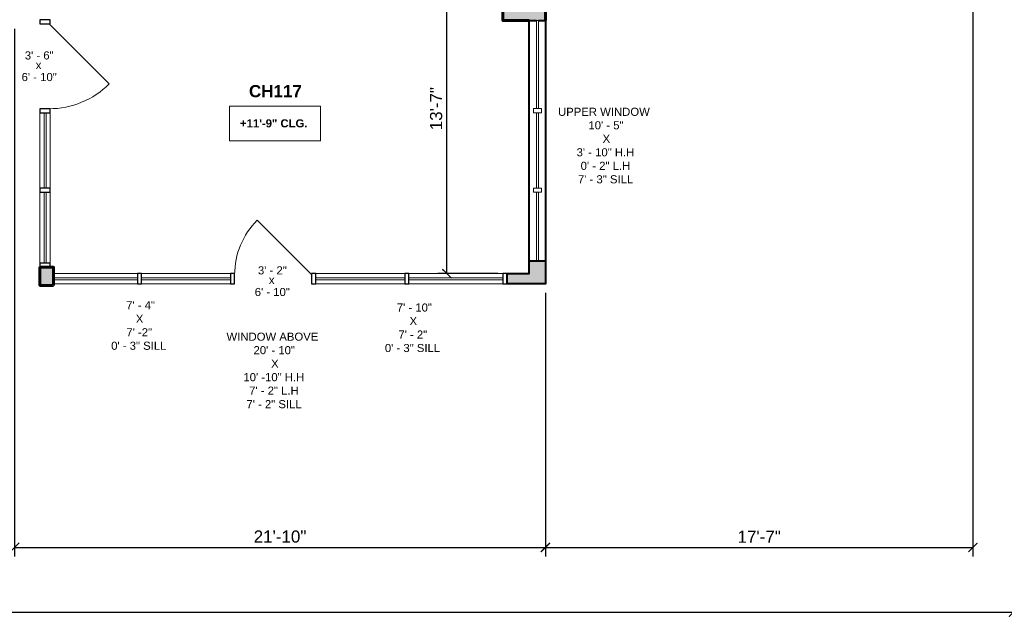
# Model space of a CAD drawing. Header units: inches. Extents: x -2078 to 109126, y -964 to 6385.
# Tile 130 of 256: x 22556 to 23042, y 3383 to 3680. Entities that reach past the tile are written whole.
import ezdxf

# ---------------------------------------------------------------- set-up
doc = ezdxf.new("R2010")
doc.units = ezdxf.units.IN
doc.header["$MEASUREMENT"] = 0
for name, color, linetype, lineweight in [('A-ANNO', 2, 'Continuous', 5), ('A-ANNO-DIMS', 1, 'Continuous', 9), ('A-DETL-THIN', 151, 'Continuous', 9), ('A-DOOR', 1, 'Continuous', 18), ('A-GLAZ-CURT', 52, 'Continuous', 9), ('A-GLAZ-CWMG', 51, 'Continuous', 9), ('A-WALL', 3, 'Continuous', 40)]:
    doc.layers.add(name, color=color, linetype=linetype, lineweight=lineweight)
doc.layers.add('A-HATCH', color=9, linetype='Continuous')
doc.styles.add('Arial_1', font='arial.ttf', dxfattribs={"height": 0.0625})
doc.styles.add('Arial_2', font='arial.ttf', dxfattribs={"height": 3})
doc.styles.add('Arial_B', font='arialbd.ttf', dxfattribs={"height": 4.5})
doc.styles.add('Arial_B_1', font='arialbd.ttf', dxfattribs={"height": 3})
doc.styles.add('JC', font='arial.ttf', dxfattribs={"height": 0.125})
doc.dimstyles.new('JC-DIMS', dxfattribs={"dimtxt": 0.125, "dimasz": 0.09375, "dimexe": 0.09375, "dimexo": 0.09375, "dimgap": 0.046875, "dimtad": 1, "dimdec": 1, "dimzin": 0, "dimdsep": 46, "dimlunit": 4, "dimtxsty": 'JC', "dimblk": 'ARCHTICK', "dimcen": 0.09, "dimclrd": 1, "dimclre": 1, "dimclrt": 256, "dimadec": 0, "dimazin": 0, "dimtfac": 1, "dimtdec": 1, "dimtofl": 0, "dimtmove": 1, "dimatfit": 3, "dimfxl": 1, "dimtolj": 1, "dimtzin": 0, "dimarcsym": 0})

# ---------------------------------------------------------------- blocks, each defined once
blk = doc.blocks.new('M_Door-Curtain-Wall-Single-Glass - M_Door-Curtain-Wall-Single-Glass-1718241-2nd Floor Plan')
at = {"layer": 'A-DOOR', "lineweight": 9}
blk.add_line((21, -2), (-8.7, -31.7), dxfattribs=at)
blk.add_arc((21, -2), 42, 180, 225, dxfattribs=at)
blk = doc.blocks.new('M_Door-Curtain-Wall-Single-Glass - M_Door-Curtain-Wall-Single-Glass-1712458-2nd Floor Plan')
at = {"layer": 'A-DOOR', "lineweight": 9}
blk.add_line((19, 2), (-7.87, 28.87), dxfattribs=at)
blk.add_arc((19, 2), 38, 135, 180, dxfattribs=at)
blk = doc.blocks.new('System Panel - Glazed-1570038-2nd Floor Plan')
at = {"layer": 'A-GLAZ-CURT', "lineweight": 18}
for p, q in [((22, 0.5), (-22, 0.5)), ((-22, 0.5), (-22, -0.5)), ((22, -0.5), (22, 0.5)), ((-22, -0.5), (22, -0.5))]:
    blk.add_line(p, q, dxfattribs=at)
blk = doc.blocks.new('System Panel - Glazed-1660095-2nd Floor Plan')
at = {"layer": 'A-GLAZ-CURT', "lineweight": 18}
for p, q in [((23.22, 0.5), (-23.22, 0.5)), ((-23.22, 0.5), (-23.22, -0.5)), ((23.22, -0.5), (23.22, 0.5)), ((-23.22, -0.5), (23.22, -0.5))]:
    blk.add_line(p, q, dxfattribs=at)
blk = doc.blocks.new('Rectangular Mullion - 2_5_ x 5_ rectangular-1657850-2nd Floor Plan')
at = {"layer": 'A-GLAZ-CWMG'}
for p, q in [((177.74, -551.77), (219.09, -551.77)), ((219.09, -556.77), (177.74, -556.77))]:
    blk.add_line(p, q, dxfattribs=at)
blk = doc.blocks.new('Rectangular Mullion - 2_5_ x 5_ rectangular-1569043-2nd Floor Plan')
at = {"layer": 'A-GLAZ-CWMG'}
for p, q in [((221.09, -551.77), (265.09, -551.77)), ((265.09, -556.77), (221.09, -556.77))]:
    blk.add_line(p, q, dxfattribs=at)
blk = doc.blocks.new('Rectangular Mullion - 2_5_ x 5_ rectangular-1660092-2nd Floor Plan')
at = {"layer": 'A-GLAZ-CWMG'}
for p, q in [((353.09, -551.77), (399.54, -551.77)), ((399.54, -556.77), (353.09, -556.77))]:
    blk.add_line(p, q, dxfattribs=at)
blk = doc.blocks.new('Rectangular Mullion - 2_5_ x 5_ rectangular-1570042-2nd Floor Plan')
at = {"layer": 'A-GLAZ-CWMG', "lineweight": 30}
for p, q in [((-2, 2.5), (0, 2.5)), ((-2, -2.5), (-2, 2.5)), ((0, 2.5), (0, -2.5)), ((0, -2.5), (-2, -2.5))]:
    blk.add_line(p, q, dxfattribs=at)
blk = doc.blocks.new('Rectangular Mullion - 2_5_ x 5_ rectangular-1570036-2nd Floor Plan')
at = {"layer": 'A-GLAZ-CWMG', "lineweight": 30}
for p, q in [((-1, 2.5), (1, 2.5)), ((-1, -2.5), (-1, 2.5)), ((1, 2.5), (1, -2.5)), ((1, -2.5), (-1, -2.5))]:
    blk.add_line(p, q, dxfattribs=at)
blk = doc.blocks.new('System Panel - Glazed-1718626-2nd Floor Plan')
at = {"layer": 'A-GLAZ-CURT', "lineweight": 18}
for p, q in [((18.625, 0.5), (-18.625, 0.5)), ((-18.625, 0.5), (-18.625, -0.5)), ((18.625, -0.5), (18.625, 0.5)), ((-18.625, -0.5), (18.625, -0.5))]:
    blk.add_line(p, q, dxfattribs=at)
blk = doc.blocks.new('System Panel - Glazed-1718627-2nd Floor Plan')
at = {"layer": 'A-GLAZ-CURT', "lineweight": 18}
for p, q in [((17.5, 0.5), (-17.5, 0.5)), ((-17.5, 0.5), (-17.5, -0.5)), ((17.5, -0.5), (17.5, 0.5)), ((-17.5, -0.5), (17.5, -0.5))]:
    blk.add_line(p, q, dxfattribs=at)
blk = doc.blocks.new('Rectangular Mullion - 2_5_ x 5_ rectangular-1569992-2nd Floor Plan')
at = {"layer": 'A-GLAZ-CWMG', "lineweight": 30}
for p, q in [((0, 2.5), (-2, 2.5)), ((-2, 2.5), (-2, -2.5)), ((0, -2.5), (0, 2.5)), ((-2, -2.5), (0, -2.5))]:
    blk.add_line(p, q, dxfattribs=at)
blk = doc.blocks.new('Rectangular Mullion - 2_5_ x 5_ rectangular-1718620-2nd Floor Plan')
at = {"layer": 'A-GLAZ-CWMG'}
for p, q in [((170.99, -509.58), (170.99, -472.33)), ((175.99, -472.33), (175.99, -509.58))]:
    blk.add_line(p, q, dxfattribs=at)
blk = doc.blocks.new('Rectangular Mullion - 2_5_ x 5_ rectangular-1718621-2nd Floor Plan')
at = {"layer": 'A-GLAZ-CWMG'}
for p, q in [((170.99, -546.58), (170.99, -511.58)), ((175.99, -511.58), (175.99, -546.58))]:
    blk.add_line(p, q, dxfattribs=at)
blk = doc.blocks.new('Rectangular Mullion - 2_5_ x 5_ rectangular-1569993-2nd Floor Plan')
at = {"layer": 'A-GLAZ-CWMG', "lineweight": 30}
for p, q in [((-2, 2.5), (0, 2.5)), ((-2, -2.5), (-2, 2.5)), ((0, 2.5), (0, -2.5)), ((0, -2.5), (-2, -2.5))]:
    blk.add_line(p, q, dxfattribs=at)
blk = doc.blocks.new('Rectangular Mullion - 2_5_ x 5_ rectangular-1569988-2nd Floor Plan')
at = {"layer": 'A-GLAZ-CWMG', "lineweight": 30}
for p, q in [((-1, 2.5), (1, 2.5)), ((-1, -2.5), (-1, 2.5)), ((1, 2.5), (1, -2.5)), ((1, -2.5), (-1, -2.5))]:
    blk.add_line(p, q, dxfattribs=at)
blk = doc.blocks.new('_ArchTick')
at = {"color": 0, "linetype": 'ByBlock', "const_width": 0.15}
blk.add_lwpolyline([(-0.5, -0.5), (0.5, 0.5)], dxfattribs=at)
blk = doc.blocks.new('*D921')
at = {"layer": 'A-ANNO-DIMS', "color": 1, "lineweight": -2, "transparency": 16777216}
for p, q in [((23026.88, 3723.02), (23026.88, 3415.15)), ((22815.88, 3545.36), (22815.88, 3415.15)), ((22815.88, 3419.65), (23026.88, 3419.65))]:
    blk.add_line(p, q, dxfattribs=at)
at = {"layer": 'Defpoints', "color": 0, "transparency": 16777216}
for p in [(23026.88, 3727.52), (22815.88, 3549.86), (23026.88, 3419.65)]:
    blk.add_point(p, dxfattribs=at)
at = {"layer": 'A-ANNO-DIMS', "color": 1, "lineweight": -2, "transparency": 16777216, "xscale": 4.5, "yscale": 4.5, "zscale": 4.5, "rotation": 180}
blk.add_blockref('_ArchTick', (22815.88, 3419.65), dxfattribs=at)
at = {"layer": 'A-ANNO-DIMS', "color": 1, "lineweight": -2, "transparency": 16777216, "xscale": 4.5, "yscale": 4.5, "zscale": 4.5}
blk.add_blockref('_ArchTick', (23026.88, 3419.65), dxfattribs=at)
at = {"layer": 'A-ANNO-DIMS', "transparency": 16777216, "insert": (22921.38, 3424.91), "char_height": 6, "width": 0.4874, "attachment_point": 5, "style": 'JC'}
blk.add_mtext('\\A1;17\'-7"', dxfattribs=at)
blk = doc.blocks.new('*D923')
at = {"layer": 'A-ANNO-DIMS', "color": 1, "lineweight": -2, "transparency": 16777216}
for p, q in [((23046.88, 3717.02), (23046.88, 3383.14)), ((21468.88, 3675.2), (21468.88, 3383.14)), ((21468.88, 3387.64), (23046.88, 3387.64))]:
    blk.add_line(p, q, dxfattribs=at)
at = {"layer": 'Defpoints', "color": 0, "transparency": 16777216}
for p in [(23046.88, 3721.52), (21468.88, 3679.7), (23046.88, 3387.64)]:
    blk.add_point(p, dxfattribs=at)
at = {"layer": 'A-ANNO-DIMS', "color": 1, "lineweight": -2, "transparency": 16777216, "xscale": 4.5, "yscale": 4.5, "zscale": 4.5, "rotation": 180}
blk.add_blockref('_ArchTick', (21468.88, 3387.64), dxfattribs=at)
at = {"layer": 'A-ANNO-DIMS', "color": 1, "lineweight": -2, "transparency": 16777216, "xscale": 4.5, "yscale": 4.5, "zscale": 4.5}
blk.add_blockref('_ArchTick', (23046.88, 3387.64), dxfattribs=at)
at = {"layer": 'A-ANNO-DIMS', "transparency": 16777216, "insert": (22257.88, 3392.95), "char_height": 6, "width": 0.5739, "attachment_point": 5, "style": 'JC'}
blk.add_mtext('\\A1;131\'-6"', dxfattribs=at)
blk = doc.blocks.new('*D1013')
at = {"layer": 'A-ANNO-DIMS', "color": 1, "lineweight": -2, "transparency": 16777216}
for p, q in [((22553.88, 3675.8), (22553.88, 3415.15)), ((22815.88, 3545.36), (22815.88, 3415.15)), ((22553.88, 3419.65), (22815.88, 3419.65))]:
    blk.add_line(p, q, dxfattribs=at)
at = {"layer": 'Defpoints', "color": 0, "transparency": 16777216}
for p in [(22553.88, 3680.3), (22815.88, 3549.86), (22815.88, 3419.65)]:
    blk.add_point(p, dxfattribs=at)
at = {"layer": 'A-ANNO-DIMS', "color": 1, "lineweight": -2, "transparency": 16777216, "xscale": 4.5, "yscale": 4.5, "zscale": 4.5, "rotation": 180}
blk.add_blockref('_ArchTick', (22553.88, 3419.65), dxfattribs=at)
at = {"layer": 'A-ANNO-DIMS', "color": 1, "lineweight": -2, "transparency": 16777216, "xscale": 4.5, "yscale": 4.5, "zscale": 4.5}
blk.add_blockref('_ArchTick', (22815.88, 3419.65), dxfattribs=at)
at = {"layer": 'A-ANNO-DIMS', "transparency": 16777216, "insert": (22684.88, 3424.97), "char_height": 6, "width": 0.5739, "attachment_point": 5, "style": 'JC'}
blk.add_mtext('\\A1;21\'-10"', dxfattribs=at)
blk = doc.blocks.new('JC- existing door Tag_quad - JC- existing door Tag_quad-839775-2nd Floor Plan')
at = {"layer": 'A-ANNO', "insert": (-0.0234, 0.0378), "char_height": 0.0625, "width": 0.0505, "attachment_point": 1, "style": 'Arial_1', "bg_fill": 3, "box_fill_scale": 1.25, "bg_fill_color": 256, "bg_fill_true_color": 13158600, "bg_fill_transparency": 0}
blk.add_mtext('x', dxfattribs=at)
blk = doc.blocks.new('*D1073')
at = {"layer": 'A-ANNO-DIMS', "color": 1, "lineweight": -2, "transparency": 16777216}
for p, q in [((22766.11, 3717.86), (22771.77, 3717.86)), ((22767.27, 3554.86), (22767.27, 3717.86)), ((22792.43, 3554.86), (22762.77, 3554.86))]:
    blk.add_line(p, q, dxfattribs=at)
at = {"layer": 'Defpoints', "color": 0, "transparency": 16777216}
for p in [(22761.61, 3717.86), (22767.27, 3717.86), (22796.93, 3554.86)]:
    blk.add_point(p, dxfattribs=at)
at = {"layer": 'A-ANNO-DIMS', "color": 1, "lineweight": -2, "transparency": 16777216, "xscale": 4.5, "yscale": 4.5, "zscale": 4.5}
for p, rotation in [((22767.27, 3717.86), 90), ((22767.27, 3554.86), 270)]:
    blk.add_blockref('_ArchTick', p, dxfattribs=dict(at, rotation=rotation))
at = {"layer": 'A-ANNO-DIMS', "transparency": 16777216, "insert": (22761.95, 3636.36), "char_height": 6, "width": 0.4874, "attachment_point": 5, "rotation": 90, "style": 'JC'}
blk.add_mtext('\\A1;13\'-7"', dxfattribs=at)

msp = doc.modelspace()

# ---------------------------------------------------------------- hatches: boundary and pattern name
at = {"layer": 'A-HATCH'}
h = msp.add_hatch(color=256, dxfattribs=at)
h.dxf.hatch_style = 1
h.paths.add_polyline_path([(22815.883, 3885.521), (22872.065, 3885.521), (22872.065, 3881.521), (22873.065, 3881.521), (22873.065, 3885.521), (22923.881, 3885.521), (22923.881, 3766.521), (22929.881, 3766.521), (22929.881, 3842.521), (22957.881, 3842.521), (22957.881, 3848.521), (22944.881, 3848.521), (22944.881, 3888.521), (22996.881, 3888.521), (22996.881, 3893.521), (22815.883, 3893.521), (22815.883, 3894.848), (22775.881, 3894.848), (22775.881, 3889.848), (22794.883, 3889.848), (22794.883, 3722.862), (22776.881, 3722.862), (22776.881, 3717.862), (22794.883, 3717.862), (22794.883, 3679.862), (22807.883, 3679.862), (22811.429, 3679.862), (22812.429, 3679.862), (22815.883, 3679.862), (22815.883, 3758.596), (22872.065, 3758.596), (22872.065, 3756.596), (22873.065, 3756.596), (22873.065, 3762.596), (22872.065, 3762.596), (22872.065, 3759.596), (22815.883, 3759.596), (22815.883, 3789.596), (22872.065, 3789.596), (22872.065, 3786.521), (22873.065, 3786.521), (22873.065, 3793.596), (22872.065, 3793.596), (22872.065, 3790.596), (22815.883, 3790.596), (22815.883, 3820.596), (22872.065, 3820.596), (22872.065, 3817.521), (22873.065, 3817.521), (22873.065, 3826.096), (22872.065, 3826.096), (22872.065, 3821.596), (22815.883, 3821.596), (22815.883, 3853.596), (22872.065, 3853.596), (22872.065, 3850.021), (22873.065, 3850.021), (22873.065, 3857.596), (22872.065, 3857.596), (22872.065, 3854.596), (22815.883, 3854.596)])
h = msp.add_hatch(color=256, dxfattribs=at)
h.dxf.hatch_style = 1
h.paths.add_polyline_path([(22573.131, 3558.05), (22566.381, 3558.05), (22566.381, 3549.05), (22573.131, 3549.05)])
h.paths.add_polyline_path([(22815.883, 3561.148), (22812.429, 3561.148), (22812.429, 3561.144), (22811.429, 3561.144), (22807.883, 3561.148), (22807.883, 3554.862), (22796.929, 3554.862), (22796.929, 3549.862), (22815.883, 3549.862)])

# ---------------------------------------------------------------- linework, layer by layer
at = {"layer": 'A-ANNO', "flags": 128}
msp.add_lwpolyline([(22660.006, 3637.556), (22704.917, 3637.556), (22704.917, 3620.488), (22660.006, 3620.488)], close=True, dxfattribs=at)
at = {"layer": 'A-DETL-THIN'}
for p, q in [((22812.429, 3679.862), (22811.429, 3679.862)), ((22811.429, 3561.144), (22812.429, 3561.144))]:
    msp.add_line(p, q, dxfattribs=at)
at = {"layer": 'A-GLAZ-CURT', "lineweight": 18}
for p, q in [((22811.429, 3679.862), (22811.429, 3636.351)), ((22812.429, 3636.351), (22812.429, 3679.862)), ((22811.429, 3634.351), (22811.429, 3597.101)), ((22812.429, 3597.101), (22812.429, 3634.351)), ((22811.429, 3595.101), (22811.429, 3561.144)), ((22812.429, 3561.144), (22812.429, 3595.101)), ((22614.484, 3552.862), (22573.131, 3552.862)), ((22614.484, 3551.862), (22614.484, 3552.862)), ((22573.131, 3551.862), (22614.484, 3551.862))]:
    msp.add_line(p, q, dxfattribs=at)
at = {"layer": 'A-GLAZ-CWMG'}
for p, q in [((22813.929, 3636.351), (22809.929, 3636.351)), ((22809.929, 3636.351), (22809.929, 3634.351)), ((22813.929, 3634.351), (22813.929, 3636.351)), ((22809.929, 3634.351), (22813.929, 3634.351)), ((22813.929, 3597.101), (22809.929, 3597.101)), ((22809.929, 3597.101), (22809.929, 3595.101)), ((22813.929, 3595.101), (22813.929, 3597.101)), ((22809.929, 3595.101), (22813.929, 3595.101))]:
    msp.add_line(p, q, dxfattribs=at)
at = {"layer": 'A-WALL', "lineweight": 60}
for points in [[(22815.883, 3679.862), (22815.883, 3758.596)], [(22794.883, 3717.862), (22794.883, 3679.862), (22807.883, 3679.862)]]:
    msp.add_lwpolyline(points, dxfattribs=at)
at = {"layer": 'A-WALL'}
for points in [[(22812.429, 3679.862), (22815.883, 3679.862), (22815.883, 3561.148), (22815.883, 3549.862), (22796.929, 3549.862), (22796.929, 3554.862), (22807.883, 3554.862), (22807.883, 3561.148), (22811.429, 3561.148), (22815.883, 3561.148)], [(22807.883, 3561.148), (22807.883, 3679.862), (22811.429, 3679.862)]]:
    msp.add_lwpolyline(points, dxfattribs=at)
at = {"layer": 'A-WALL', "lineweight": 60}
msp.add_lwpolyline([(22573.131, 3549.05), (22573.131, 3558.05), (22566.381, 3558.05), (22566.381, 3549.05)], close=True, dxfattribs=at)

# ---------------------------------------------------------------- block references
at = {"layer": 'A-DOOR', "rotation": 89.9999999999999}
msp.add_blockref('M_Door-Curtain-Wall-Single-Glass - M_Door-Curtain-Wall-Single-Glass-1718241-2nd Floor Plan', (22568.881, 3657.3), dxfattribs=at)
at = {"layer": 'A-DOOR'}
msp.add_blockref('M_Door-Curtain-Wall-Single-Glass - M_Door-Curtain-Wall-Single-Glass-1712458-2nd Floor Plan', (22681.484, 3552.362), dxfattribs=at)
at = {"layer": 'A-GLAZ-CURT', "rotation": 269.9999999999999}
for name, p in [('System Panel - Glazed-1718626-2nd Floor Plan', (22568.881, 3615.675)), ('System Panel - Glazed-1718627-2nd Floor Plan', (22568.881, 3577.55))]:
    msp.add_blockref(name, p, dxfattribs=at)
at = {"layer": 'A-GLAZ-CURT'}
for name, p in [('System Panel - Glazed-1570038-2nd Floor Plan', (22638.484, 3552.362)), ('System Panel - Glazed-1570038-2nd Floor Plan', (22724.484, 3552.362)), ('System Panel - Glazed-1660095-2nd Floor Plan', (22771.706, 3552.362))]:
    msp.add_blockref(name, p, dxfattribs=at)
at = {"layer": 'A-GLAZ-CWMG', "rotation": 89.9999999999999}
msp.add_blockref('Rectangular Mullion - 2_5_ x 5_ rectangular-1569992-2nd Floor Plan', (22568.881, 3680.3), dxfattribs=at)
at = {"layer": 'A-GLAZ-CWMG', "extrusion": (0, 0, -1)}
for name, p, rotation in [('Rectangular Mullion - 2_5_ x 5_ rectangular-1569988-2nd Floor Plan', (-22568.881, 3635.3), 270.0000000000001), ('Rectangular Mullion - 2_5_ x 5_ rectangular-1569988-2nd Floor Plan', (-22568.881, 3596.05), 270.0000000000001), ('Rectangular Mullion - 2_5_ x 5_ rectangular-1569993-2nd Floor Plan', (-22568.881, 3558.05), 270.0000000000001), ('Rectangular Mullion - 2_5_ x 5_ rectangular-1570036-2nd Floor Plan', (-22615.484, 3552.362), 180), ('Rectangular Mullion - 2_5_ x 5_ rectangular-1570036-2nd Floor Plan', (-22661.484, 3552.362), 180), ('Rectangular Mullion - 2_5_ x 5_ rectangular-1570036-2nd Floor Plan', (-22701.484, 3552.362), 180), ('Rectangular Mullion - 2_5_ x 5_ rectangular-1570036-2nd Floor Plan', (-22747.484, 3552.362), 180), ('Rectangular Mullion - 2_5_ x 5_ rectangular-1570042-2nd Floor Plan', (-22796.929, 3552.362), 180)]:
    msp.add_blockref(name, p, dxfattribs=dict(at, rotation=rotation))
at = {"layer": 'A-GLAZ-CWMG'}
for name, p in [('Rectangular Mullion - 2_5_ x 5_ rectangular-1718620-2nd Floor Plan', (22395.391, 4106.63)), ('Rectangular Mullion - 2_5_ x 5_ rectangular-1718621-2nd Floor Plan', (22395.391, 4106.63)), ('Rectangular Mullion - 2_5_ x 5_ rectangular-1657850-2nd Floor Plan', (22395.391, 4106.63)), ('Rectangular Mullion - 2_5_ x 5_ rectangular-1569043-2nd Floor Plan', (22395.391, 4106.63)), ('Rectangular Mullion - 2_5_ x 5_ rectangular-1569043-2nd Floor Plan', (22481.391, 4106.63)), ('Rectangular Mullion - 2_5_ x 5_ rectangular-1660092-2nd Floor Plan', (22395.391, 4106.63))]:
    msp.add_blockref(name, p, dxfattribs=at)

# ---------------------------------------------------------------- texts
at = {"layer": 'A-ANNO', "attachment_point": 1}
for s, insert, char_height, width, style in [('CH117', (22669.555, 3648.008), 6, 84.638, 'Arial_B'), ('UPPER WINDOW', (22822.09, 3636.803), 4, 57.974, 'Arial_2'), ('+11\'-9" CLG.', (22665.126, 3631.103), 4, 41.814, 'Arial_B_1'), ('10\' - 5" ', (22837.09, 3630.136), 4, 23.836, 'Arial_2'), ('X ', (22844.09, 3623.469), 4, 6.666, 'Arial_2'), ('3\' - 10" H.H', (22831.257, 3616.803), 4, 35.956, 'Arial_2'), ('0\' - 2" L.H', (22833.257, 3610.136), 4, 30.906, 'Arial_2'), ('7\' - 3" SILL', (22831.924, 3603.469), 4, 34.138, 'Arial_2'), (' 7\' - 4" ', (22607.371, 3541.245), 4, 22.018, 'Arial_2'), (' 7\' - 10" ', (22740.968, 3540.13), 4, 25.856, 'Arial_2'), ('X ', (22613.705, 3534.578), 4, 6.666, 'Arial_2'), ('X ', (22748.801, 3533.463), 4, 6.666, 'Arial_2'), ('7\' -2"', (22609.038, 3527.912), 4, 15.958, 'Arial_2'), ('WINDOW ABOVE', (22658.462, 3525.731), 4, 57.974, 'Arial_2'), ('7\' - 2" ', (22743.301, 3526.796), 4, 19.998, 'Arial_2'), ('0\' - 3" SILL', (22601.538, 3521.245), 4, 34.138, 'Arial_2'), ('20\' - 10"', (22671.795, 3519.065), 4, 25.654, 'Arial_2'), ('0\' - 3" SILL', (22736.634, 3520.13), 4, 34.138, 'Arial_2'), ('X ', (22680.462, 3512.398), 4, 6.666, 'Arial_2'), ('10\' -10" H.H', (22666.795, 3505.731), 4, 37.774, 'Arial_2'), ('7\' - 2" L.H', (22669.629, 3499.065), 4, 30.906, 'Arial_2'), ('7\' - 2" SILL', (22668.295, 3492.398), 4, 34.138, 'Arial_2')]:
    msp.add_mtext(s, dxfattribs=dict(at, insert=insert, char_height=char_height, width=width, style=style))

# ---------------------------------------------------------------- dimensions: what is measured, and where the dimension line sits
at = {"layer": 'A-ANNO-DIMS'}
for base, p1, p2, picture, middle in [((23026.881, 3419.652), (22815.883, 3549.862), (23026.881, 3727.521), '*D921', (22921.382, 3424.914)), ((23046.881, 3387.639), (21468.881, 3679.705), (23046.881, 3721.521), '*D923', (22257.881, 3392.955)), ((22815.883, 3419.652), (22553.881, 3680.3), (22815.883, 3549.862), '*D1013', (22684.882, 3424.965))]:
    dim = msp.add_linear_dim(base=base, p1=p1, p2=p2, dimstyle='JC-DIMS', dxfattribs=at)
    dim.commit()
    dim.dimension.update_dxf_attribs({"geometry": picture, "text_midpoint": middle})
dim = msp.add_linear_dim(base=(22767.265, 3717.862), p1=(22796.929, 3554.862), p2=(22761.608, 3717.862), angle=90, dimstyle='JC-DIMS', dxfattribs=at)
dim.commit()
dim.dimension.update_dxf_attribs({"geometry": '*D1073', "text_midpoint": (22761.95, 3636.362)})

# ---------------------------------------------------------------- next in the draw order: block references
at = {"layer": 'A-ANNO', "xscale": 64, "yscale": 64, "zscale": 64}
for p in [(22565.781, 3657.51), (22680.862, 3551.348)]:
    msp.add_blockref('JC- existing door Tag_quad - JC- existing door Tag_quad-839775-2nd Floor Plan', p, dxfattribs=at)

# ---------------------------------------------------------------- next in the draw order: texts
at = {"layer": 'A-ANNO', "char_height": 4, "attachment_point": 1, "style": 'Arial_2'}
for s, insert, width in [('3\' - 6"', (22558.895, 3664.647), 17.978), ('6\' - 10"', (22557.32, 3653.965), 21.816), ('3\' - 2"', (22673.976, 3558.485), 17.978), ('6\' - 10"', (22672.401, 3547.804), 21.816)]:
    msp.add_mtext(s, dxfattribs=dict(at, insert=insert, width=width))

doc.saveas('drawing.dxf')
